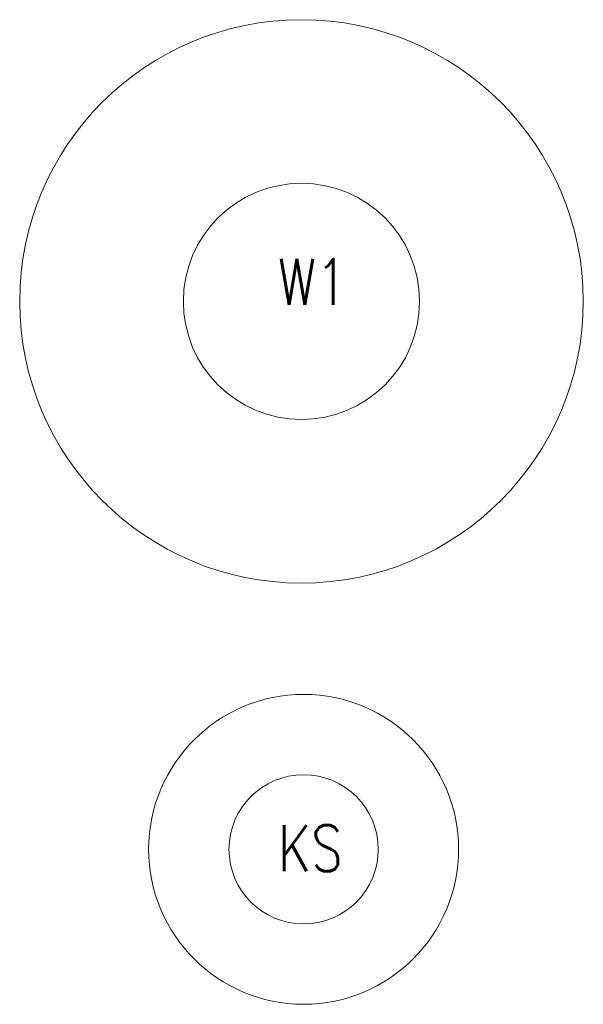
# Model space of a CAD drawing. Header units: millimetres. Extents: x -2456 to 463, y -1800 to 339.
# Tile 1 of 4: x -2456 to -1232, y -1800 to 339. Entities that reach past the tile are written whole.
import ezdxf

# ---------------------------------------------------------------- set-up
doc = ezdxf.new("R2010")
doc.units = ezdxf.units.MM
doc.header["$LTSCALE"] = 10
doc.header["$MEASUREMENT"] = 0
doc.layers.add('przekroje', color=10, linetype='CONTINUOUS', lineweight=20)
doc.layers.add('S_TABELKA', color=7, linetype='CONTINUOUS')
doc.styles.add('NORM8', font='simplex.shx', dxfattribs={"width": 0.8})

msp = doc.modelspace()

# ---------------------------------------------------------------- linework, layer by layer
at = {"layer": 'przekroje', "color": 1}
for centre, radius in [((-1843.9, -273.2), 611.7), ((-1843.9, -273.2), 256.4), ((-1843.9, -273.2), 256.4), ((-1839.3, -1463.1), 336.4), ((-1839.3, -1463.1), 162)]:
    msp.add_circle(centre, radius, dxfattribs=at)

# ---------------------------------------------------------------- texts
at = {"layer": 'S_TABELKA', "char_height": 100, "width": 232.887, "attachment_point": 1, "style": 'NORM8'}
for s, insert in [('W1', (-1895, -181)), ('KS', (-1895, -1410.8))]:
    msp.add_mtext(s, dxfattribs=dict(at, insert=insert))

doc.saveas('drawing.dxf')
